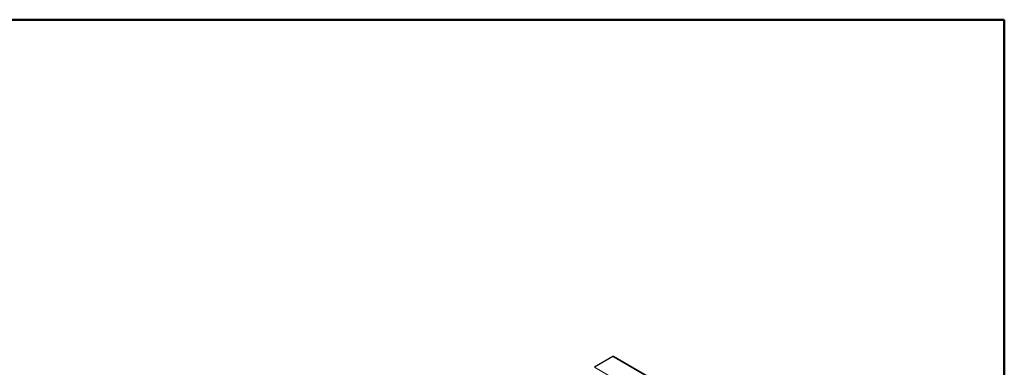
# Model space of a CAD drawing. Header units: inches. Extents: x 0 to 253, y 0 to 187.
# Tile 17 of 17: x 143 to 253, y 148 to 187. Entities that reach past the tile are written whole.
import ezdxf

# ---------------------------------------------------------------- set-up
doc = ezdxf.new("R2010")
doc.units = ezdxf.units.IN
doc.header["$MEASUREMENT"] = 0
doc.layers.add('COM56974', color=7, linetype='Continuous')
doc.layers.add('Default', color=7, linetype='Continuous')

# ---------------------------------------------------------------- blocks, each defined once
blk = doc.blocks.new('SE5')
at = {"layer": 'COM56974', "color": 7, "linetype": 'Continuous', "lineweight": 25}
for p, q in [((209.45, 149.31), (207.37, 148.11)), ((223.88, 141.03), (209.52, 149.32))]:
    blk.add_line(p, q, dxfattribs=at)
at = {"layer": 'COM56974', "color": 7, "linetype": 'Continuous', "lineweight": 15}
for p, q in [((209.45, 149.31), (223.81, 141.02)), ((207.37, 148.11), (221.74, 139.82))]:
    blk.add_line(p, q, dxfattribs=at)
at = {"layer": 'COM56974', "color": 7, "linetype": 'Continuous', "lineweight": 25}
blk.add_ellipse((209.45, 149.2), major_axis=(-0.071, -0.124), ratio=0.57735, start_param=3.141593, end_param=3.926991, dxfattribs=at)

msp = doc.modelspace()

# ---------------------------------------------------------------- linework, layer by layer
at = {"layer": 'Default', "color": 7, "linetype": 'Continuous', "lineweight": 50}
for p, q in [((253.394, 187.119), (0.354, 187.119)), ((253.394, 0.682), (253.394, 187.119))]:
    msp.add_line(p, q, dxfattribs=at)

# ---------------------------------------------------------------- block references
at = {"layer": 'Default'}
msp.add_blockref('SE5', (0, 0), dxfattribs=at)

doc.saveas('drawing.dxf')
